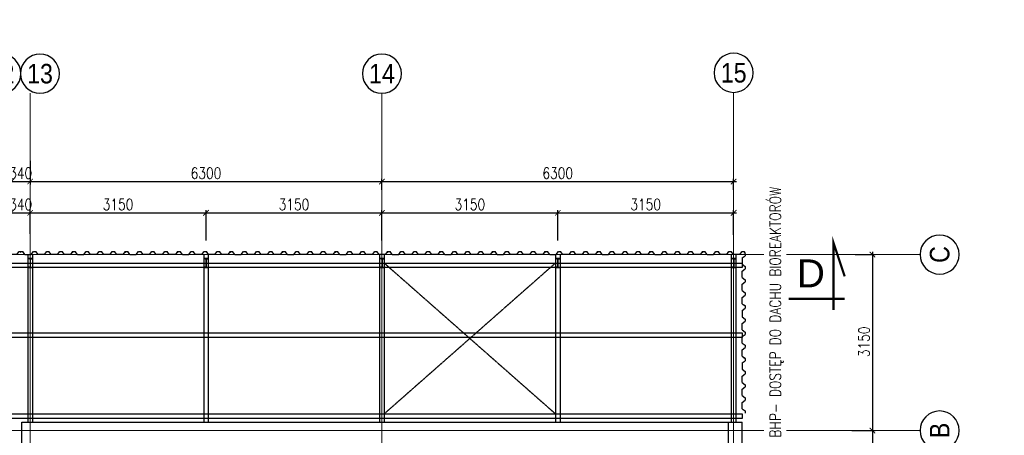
# Model space of a CAD drawing. Header units: millimetres. Extents: x -374129 to 1163271, y -112652 to 695637.
# Tile 11 of 256: x 57532 to 75168, y -86935 to -79495. Entities that reach past the tile are written whole.
import ezdxf
from ezdxf import colors
from ezdxf.entities.mleader import LeaderData, LeaderLine
from ezdxf.enums import TextEntityAlignment as Align
from ezdxf.math import Vec2, Vec3

# ---------------------------------------------------------------- set-up
doc = ezdxf.new("R2010")
doc.units = ezdxf.units.MM
doc.header["$PDMODE"] = 4
doc.linetypes.add('ACAD_ISO04W100', pattern=[30, 24, -3, 0, -3])
for name, color, linetype in [('KRT_fund', 3, 'Continuous'), ('KRT_opisy', 146, 'Continuous'), ('KRT_osie_budopis', 1, 'Continuous'), ('KRT_sciany', 2, 'Continuous'), ('KRT_stal', 4, 'Continuous'), ('KRT_wymiary_100', 4, 'Continuous')]:
    doc.layers.add(name, color=color, linetype=linetype)
doc.layers.add('KRT_osie', color=55, linetype='ACAD_ISO04W100', lineweight=18)
doc.styles.add('biuro 1', font='arial.ttf')
doc.styles.add('opis_W', font='arial.ttf')
doc.styles.add('WYMIAR', font='romans.shx', dxfattribs={"width": 0.8})
doc.dimstyles.new('KRT_1-100', dxfattribs={"dimscale": 100, "dimtxt": 2, "dimasz": 1, "dimexe": 0.5, "dimexo": 0, "dimgap": 0.5, "dimtad": 1, "dimdec": 1, "dimrnd": 0.1, "dimzin": 9, "dimdsep": 46, "dimtxsty": 'WYMIAR', "dimblk": 'ARCHTICK', "dimcen": 0.09, "dimdle": 0.5, "dimclrd": 1, "dimclre": 252, "dimclrt": 256, "dimadec": 0, "dimazin": 0, "dimtfac": 1, "dimtdec": 1, "dimtmove": 0, "dimatfit": 3, "dimfxl": 1, "dimtolj": 1, "dimtzin": 0, "dimarcsym": 0})

# ---------------------------------------------------------------- blocks, each defined once
blk = doc.blocks.new('opis_osi')
at = {"linetype": 'Continuous'}
for start, end in [(90, 180), (0, 90), (180, 270), (270, 0)]:
    blk.add_arc((0, -37.5), 35, start, end, dxfattribs=at)
at = {"color": 0, "linetype": 'Continuous', "style": 'biuro 1', "width": 0.85}
blk.add_attdef('AA', text='', height=35, dxfattribs=at).set_placement((0.1, -37.5), align=Align.MIDDLE_CENTER)
blk = doc.blocks.new('_ArchTick')
at = {"color": 0, "linetype": 'ByBlock', "const_width": 0.15}
blk.add_lwpolyline([(-0.5, -0.5), (0.5, 0.5)], dxfattribs=at)
blk = doc.blocks.new('*D274')
at = {"layer": 'Defpoints', "color": 0, "transparency": 16777216}
for p in [(72498, -83700), (72439, -86850), (72806, -86850)]:
    blk.add_point(p, dxfattribs=at)
at = {"layer": 'KRT_wymiary_100', "color": 252, "lineweight": -2, "transparency": 16777216}
for p, q in [((72498, -83700), (72856, -83700)), ((72439, -86850), (72856, -86850))]:
    blk.add_line(p, q, dxfattribs=at)
at = {"layer": 'KRT_wymiary_100', "color": 1, "lineweight": -2, "transparency": 16777216}
blk.add_line((72806, -83650), (72806, -86900), dxfattribs=at)
at = {"layer": 'KRT_wymiary_100', "color": 1, "lineweight": -2, "transparency": 16777216, "xscale": 100, "yscale": 100, "zscale": 100}
for p, rotation in [((72806, -83700), 90), ((72806, -86850), 270)]:
    blk.add_blockref('_ArchTick', p, dxfattribs=dict(at, rotation=rotation))
at = {"layer": 'KRT_wymiary_100', "transparency": 16777216, "insert": (72656, -85262), "char_height": 200, "attachment_point": 5, "rotation": 90, "style": 'WYMIAR'}
blk.add_mtext('\\A1;3150', dxfattribs=at)
blk = doc.blocks.new('*D275')
at = {"layer": 'Defpoints', "color": 0, "transparency": 16777216}
for p in [(72439, -86850), (72341, -100000), (72806, -100000)]:
    blk.add_point(p, dxfattribs=at)
at = {"layer": 'KRT_wymiary_100', "color": 252, "lineweight": -2, "transparency": 16777216}
for p, q in [((72439, -86850), (72856, -86850)), ((72341, -100000), (72856, -100000))]:
    blk.add_line(p, q, dxfattribs=at)
at = {"layer": 'KRT_wymiary_100', "color": 1, "lineweight": -2, "transparency": 16777216}
blk.add_line((72806, -86800), (72806, -100050), dxfattribs=at)
at = {"layer": 'KRT_wymiary_100', "color": 1, "lineweight": -2, "transparency": 16777216, "xscale": 100, "yscale": 100, "zscale": 100}
for p, rotation in [((72806, -86850), 90), ((72806, -100000), 270)]:
    blk.add_blockref('_ArchTick', p, dxfattribs=dict(at, rotation=rotation))
at = {"layer": 'KRT_wymiary_100', "transparency": 16777216, "insert": (72656, -93425), "char_height": 200, "attachment_point": 5, "rotation": 90, "style": 'WYMIAR'}
blk.add_mtext('\\A1;13150', dxfattribs=at)
blk = doc.blocks.new('*U5')
at = {"color": 0}
for p, q in [((30, 153), (0, 153)), ((30, 7), (0, 7)), ((38, 144), (38, 16)), ((43, 144), (43, 16)), ((52, 153), (82, 153)), ((52, 7), (82, 7))]:
    blk.add_line(p, q, dxfattribs=at)
for points in [[(82, 153), (82, 160), (0, 160), (0, 153)], [(0, 7), (0, 0), (82, 0), (82, 7)]]:
    blk.add_lwpolyline(points, dxfattribs=at)
for centre, start, end in [((30, 144), 0, 90), ((30, 16), 270, 0), ((52, 144), 90, 180), ((52, 16), 180, 270)]:
    blk.add_arc(centre, 9, start, end, dxfattribs=at)
blk = doc.blocks.new('*D222')
at = {"layer": 'Defpoints', "color": 0, "transparency": 16777216}
for p in [(64020, -82953), (60870, -83450), (64020, -83450)]:
    blk.add_point(p, dxfattribs=at)
at = {"layer": 'KRT_wymiary_100', "color": 1, "lineweight": -2, "transparency": 16777216}
blk.add_line((60820, -82953), (64070, -82953), dxfattribs=at)
at = {"layer": 'KRT_wymiary_100', "color": 252, "lineweight": -2, "transparency": 16777216}
for p, q in [((60870, -83450), (60870, -82903)), ((64020, -83450), (64020, -82903))]:
    blk.add_line(p, q, dxfattribs=at)
at = {"layer": 'KRT_wymiary_100', "color": 1, "lineweight": -2, "transparency": 16777216, "xscale": 100, "yscale": 100, "zscale": 100, "rotation": 180}
blk.add_blockref('_ArchTick', (60870, -82953), dxfattribs=at)
at = {"layer": 'KRT_wymiary_100', "color": 1, "lineweight": -2, "transparency": 16777216, "xscale": 100, "yscale": 100, "zscale": 100}
blk.add_blockref('_ArchTick', (64020, -82953), dxfattribs=at)
at = {"layer": 'KRT_wymiary_100', "transparency": 16777216, "insert": (62445, -82803), "char_height": 200, "attachment_point": 5, "style": 'WYMIAR'}
blk.add_mtext('\\A1;3150', dxfattribs=at)
blk = doc.blocks.new('*D223')
at = {"layer": 'Defpoints', "color": 0, "transparency": 16777216}
for p in [(67170, -82953), (64020, -83450), (67170, -83450)]:
    blk.add_point(p, dxfattribs=at)
at = {"layer": 'KRT_wymiary_100', "color": 1, "lineweight": -2, "transparency": 16777216}
blk.add_line((63970, -82953), (67220, -82953), dxfattribs=at)
at = {"layer": 'KRT_wymiary_100', "color": 252, "lineweight": -2, "transparency": 16777216}
for p, q in [((64020, -83450), (64020, -82903)), ((67170, -83450), (67170, -82903))]:
    blk.add_line(p, q, dxfattribs=at)
at = {"layer": 'KRT_wymiary_100', "color": 1, "lineweight": -2, "transparency": 16777216, "xscale": 100, "yscale": 100, "zscale": 100, "rotation": 180}
blk.add_blockref('_ArchTick', (64020, -82953), dxfattribs=at)
at = {"layer": 'KRT_wymiary_100', "color": 1, "lineweight": -2, "transparency": 16777216, "xscale": 100, "yscale": 100, "zscale": 100}
blk.add_blockref('_ArchTick', (67170, -82953), dxfattribs=at)
at = {"layer": 'KRT_wymiary_100', "transparency": 16777216, "insert": (65595, -82803), "char_height": 200, "attachment_point": 5, "style": 'WYMIAR'}
blk.add_mtext('\\A1;3150', dxfattribs=at)
blk = doc.blocks.new('*D224')
at = {"layer": 'Defpoints', "color": 0, "transparency": 16777216}
for p in [(70320, -82953), (70320, -83346), (67170, -83450)]:
    blk.add_point(p, dxfattribs=at)
at = {"layer": 'KRT_wymiary_100', "color": 1, "lineweight": -2, "transparency": 16777216}
blk.add_line((67120, -82953), (70370, -82953), dxfattribs=at)
at = {"layer": 'KRT_wymiary_100', "color": 252, "lineweight": -2, "transparency": 16777216}
for p, q in [((67170, -83450), (67170, -82903)), ((70320, -83346), (70320, -82903))]:
    blk.add_line(p, q, dxfattribs=at)
at = {"layer": 'KRT_wymiary_100', "color": 1, "lineweight": -2, "transparency": 16777216, "xscale": 100, "yscale": 100, "zscale": 100, "rotation": 180}
blk.add_blockref('_ArchTick', (67170, -82953), dxfattribs=at)
at = {"layer": 'KRT_wymiary_100', "color": 1, "lineweight": -2, "transparency": 16777216, "xscale": 100, "yscale": 100, "zscale": 100}
blk.add_blockref('_ArchTick', (70320, -82953), dxfattribs=at)
at = {"layer": 'KRT_wymiary_100', "transparency": 16777216, "insert": (68745, -82803), "char_height": 200, "attachment_point": 5, "style": 'WYMIAR'}
blk.add_mtext('\\A1;3150', dxfattribs=at)
blk = doc.blocks.new('*D229')
at = {"layer": 'Defpoints', "color": 0, "transparency": 16777216}
for p in [(57720, -82953), (57380, -83331), (57720, -83331)]:
    blk.add_point(p, dxfattribs=at)
at = {"layer": 'KRT_wymiary_100', "color": 1, "lineweight": -2, "transparency": 16777216}
blk.add_line((57330, -82953), (57770, -82953), dxfattribs=at)
at = {"layer": 'KRT_wymiary_100', "color": 252, "lineweight": -2, "transparency": 16777216}
for p, q in [((57380, -83331), (57380, -82903)), ((57720, -83331), (57720, -82903))]:
    blk.add_line(p, q, dxfattribs=at)
at = {"layer": 'KRT_wymiary_100', "color": 1, "lineweight": -2, "transparency": 16777216, "xscale": 100, "yscale": 100, "zscale": 100, "rotation": 180}
blk.add_blockref('_ArchTick', (57380, -82953), dxfattribs=at)
at = {"layer": 'KRT_wymiary_100', "color": 1, "lineweight": -2, "transparency": 16777216, "xscale": 100, "yscale": 100, "zscale": 100}
blk.add_blockref('_ArchTick', (57720, -82953), dxfattribs=at)
at = {"layer": 'KRT_wymiary_100', "transparency": 16777216, "insert": (57550, -82803), "char_height": 200, "attachment_point": 5, "style": 'WYMIAR'}
blk.add_mtext('\\A1;340', dxfattribs=at)
blk = doc.blocks.new('*D230')
at = {"layer": 'Defpoints', "color": 0, "transparency": 16777216}
for p in [(60870, -82953), (57720, -83331), (60870, -83331)]:
    blk.add_point(p, dxfattribs=at)
at = {"layer": 'KRT_wymiary_100', "color": 1, "lineweight": -2, "transparency": 16777216}
blk.add_line((57670, -82953), (60920, -82953), dxfattribs=at)
at = {"layer": 'KRT_wymiary_100', "color": 252, "lineweight": -2, "transparency": 16777216}
for p, q in [((57720, -83331), (57720, -82903)), ((60870, -83331), (60870, -82903))]:
    blk.add_line(p, q, dxfattribs=at)
at = {"layer": 'KRT_wymiary_100', "color": 1, "lineweight": -2, "transparency": 16777216, "xscale": 100, "yscale": 100, "zscale": 100, "rotation": 180}
blk.add_blockref('_ArchTick', (57720, -82953), dxfattribs=at)
at = {"layer": 'KRT_wymiary_100', "color": 1, "lineweight": -2, "transparency": 16777216, "xscale": 100, "yscale": 100, "zscale": 100}
blk.add_blockref('_ArchTick', (60870, -82953), dxfattribs=at)
at = {"layer": 'KRT_wymiary_100', "transparency": 16777216, "insert": (59295, -82803), "char_height": 200, "attachment_point": 5, "style": 'WYMIAR'}
blk.add_mtext('\\A1;3150', dxfattribs=at)
blk = doc.blocks.new('*D236')
at = {"layer": 'Defpoints', "color": 0, "transparency": 16777216}
for p in [(57720, -82020), (57380, -82501), (57720, -82393)]:
    blk.add_point(p, dxfattribs=at)
at = {"layer": 'KRT_wymiary_100', "color": 252, "lineweight": -2, "transparency": 16777216}
for p, q in [((57720, -82020), (57720, -82443)), ((57380, -82501), (57380, -82343))]:
    blk.add_line(p, q, dxfattribs=at)
at = {"layer": 'KRT_wymiary_100', "color": 1, "lineweight": -2, "transparency": 16777216}
blk.add_line((57330, -82393), (57770, -82393), dxfattribs=at)
at = {"layer": 'KRT_wymiary_100', "color": 1, "lineweight": -2, "transparency": 16777216, "xscale": 100, "yscale": 100, "zscale": 100, "rotation": 180}
blk.add_blockref('_ArchTick', (57380, -82393), dxfattribs=at)
at = {"layer": 'KRT_wymiary_100', "color": 1, "lineweight": -2, "transparency": 16777216, "xscale": 100, "yscale": 100, "zscale": 100}
blk.add_blockref('_ArchTick', (57720, -82393), dxfattribs=at)
at = {"layer": 'KRT_wymiary_100', "transparency": 16777216, "insert": (57550, -82243), "char_height": 200, "attachment_point": 5, "style": 'WYMIAR'}
blk.add_mtext('\\A1;340', dxfattribs=at)
blk = doc.blocks.new('*D237')
at = {"layer": 'Defpoints', "color": 0, "transparency": 16777216}
for p in [(57720, -82020), (64020, -82393), (64020, -82543)]:
    blk.add_point(p, dxfattribs=at)
at = {"layer": 'KRT_wymiary_100', "color": 252, "lineweight": -2, "transparency": 16777216}
for p, q in [((57720, -82020), (57720, -82443)), ((64020, -82543), (64020, -82343))]:
    blk.add_line(p, q, dxfattribs=at)
at = {"layer": 'KRT_wymiary_100', "color": 1, "lineweight": -2, "transparency": 16777216}
blk.add_line((57670, -82393), (64070, -82393), dxfattribs=at)
at = {"layer": 'KRT_wymiary_100', "color": 1, "lineweight": -2, "transparency": 16777216, "xscale": 100, "yscale": 100, "zscale": 100, "rotation": 180}
blk.add_blockref('_ArchTick', (57720, -82393), dxfattribs=at)
at = {"layer": 'KRT_wymiary_100', "color": 1, "lineweight": -2, "transparency": 16777216, "xscale": 100, "yscale": 100, "zscale": 100}
blk.add_blockref('_ArchTick', (64020, -82393), dxfattribs=at)
at = {"layer": 'KRT_wymiary_100', "transparency": 16777216, "insert": (60870, -82243), "char_height": 200, "attachment_point": 5, "style": 'WYMIAR'}
blk.add_mtext('\\A1;6300', dxfattribs=at)
blk = doc.blocks.new('*D238')
at = {"layer": 'Defpoints', "color": 0, "transparency": 16777216}
for p in [(70320, -82393), (64020, -82543), (70320, -82543)]:
    blk.add_point(p, dxfattribs=at)
at = {"layer": 'KRT_wymiary_100', "color": 252, "lineweight": -2, "transparency": 16777216}
for p, q in [((64020, -82543), (64020, -82343)), ((70320, -82543), (70320, -82343))]:
    blk.add_line(p, q, dxfattribs=at)
at = {"layer": 'KRT_wymiary_100', "color": 1, "lineweight": -2, "transparency": 16777216}
blk.add_line((63970, -82393), (70370, -82393), dxfattribs=at)
at = {"layer": 'KRT_wymiary_100', "color": 1, "lineweight": -2, "transparency": 16777216, "xscale": 100, "yscale": 100, "zscale": 100, "rotation": 180}
blk.add_blockref('_ArchTick', (64020, -82393), dxfattribs=at)
at = {"layer": 'KRT_wymiary_100', "color": 1, "lineweight": -2, "transparency": 16777216, "xscale": 100, "yscale": 100, "zscale": 100}
blk.add_blockref('_ArchTick', (70320, -82393), dxfattribs=at)
at = {"layer": 'KRT_wymiary_100', "transparency": 16777216, "insert": (67170, -82243), "char_height": 200, "attachment_point": 5, "style": 'WYMIAR'}
blk.add_mtext('\\A1;6300', dxfattribs=at)
blk = doc.blocks.new('TR55')
at = {"color": 0}
for p, q in [((-980, 0), (-992, -16)), ((-980, 0), (-940, 0)), ((-900, -55), (-940, 0)), ((-786, -55), (-745, 0)), ((-745, 0), (-705, 0)), ((-664, -55), (-705, 0)), ((-550, -55), (-510, 0)), ((-510, 0), (-470, 0)), ((-430, -55), (-470, 0)), ((-316, -55), (-275, 0)), ((-275, 0), (-235, 0)), ((-194, -55), (-235, 0)), ((-80, -55), (-40, 0)), ((-40, 0), (0, 0)), ((-900, -55), (-786, -55)), ((-550, -55), (-664, -55)), ((-316, -55), (-430, -55)), ((-80, -55), (-194, -55))]:
    blk.add_line(p, q, dxfattribs=at)
blk = doc.blocks.new('przek')
at = {"const_width": 0.4}
for points in [[(-2, 4), (0, 10), (0, -2)], [(8, 0), (-2, 0)]]:
    blk.add_lwpolyline(points, dxfattribs=at)
at = {"style": 'opis_W'}
blk.add_attdef('A', text='', height=5, dxfattribs=at).set_placement((4.06, 4.56), align=Align.MIDDLE)

msp = doc.modelspace()

# ---------------------------------------------------------------- linework, layer by layer
at = {"color": 252}
for p, q in [((69766.34, -83645), (69754.48, -83661.1)), ((69766.34, -83645), (69806.34, -83645)), ((69846.84, -83700), (69806.34, -83645)), ((69846.84, -83700), (69960.84, -83700)), ((69960.84, -83700), (70001.34, -83645)), ((70001.34, -83645), (70041.34, -83645)), ((70081.84, -83700), (70041.34, -83645)), ((70195.84, -83700), (70081.84, -83700)), ((70195.84, -83700), (70236.34, -83645)), ((70236.34, -83645), (70276.34, -83645)), ((70316.84, -83700), (70276.34, -83645)), ((70430.84, -83700), (70316.84, -83700)), ((70430.84, -83700), (70471.34, -83645)), ((70471.34, -83645), (70511.34, -83645)), ((70525, -83663.56), (70511.34, -83645))]:
    msp.add_line(p, q, dxfattribs=at)
at = {"layer": 'KRT_fund', "color": 1, "linetype": 'ACAD_ISO04W100', "ltscale": 0.2}
for p, q in [((67128, -86551.76), (64060, -83851.76)), ((64060, -86551.76), (67128, -83851.76))]:
    msp.add_line(p, q, dxfattribs=at)
at = {"layer": 'KRT_fund', "color": 1}
for points in [[(-125, -83851.76), (70470, -83851.76), (70470, -83933.76), (-125, -83933.76)], [(-125, -85101.76), (70470, -85101.76), (70470, -85183.76), (-125, -85183.76)], [(-125, -86551.76), (70470, -86551.76), (70470, -86633.76), (-125, -86633.76)]]:
    msp.add_lwpolyline(points, dxfattribs=at)
at = {"layer": 'KRT_osie', "ltscale": 0.5}
for p, q in [((57720, -80811.36), (57720, -101295)), ((64020, -80811.36), (64020, -101295)), ((70320, -80811.36), (70320, -101295)), ((-5554.82, -83700), (73659.31, -83700)), ((-5554.82, -86850), (73659.31, -86850))]:
    msp.add_line(p, q, dxfattribs=at)
at = {"layer": 'KRT_sciany'}
for p, q in [((57570, -86700), (70470, -86700)), ((57570, -100000), (57570, -86700)), ((70230, -99760), (70230, -86700)), ((70470, -100000), (70470, -86700))]:
    msp.add_line(p, q, dxfattribs=at)
at = {"layer": 'KRT_stal'}
for p, q in [((57678, -83700), (57678, -86700)), ((57760, -83700), (57760, -86700)), ((60828, -83700), (60828, -86700)), ((60910, -83700), (60910, -86700)), ((63978, -83700), (63978, -86700)), ((64060, -83700), (64060, -86700)), ((67128, -83700), (67128, -86700)), ((67210, -83700), (67210, -86700)), ((70278, -83700), (70278, -86700)), ((70360, -83700), (70360, -86700))]:
    msp.add_line(p, q, dxfattribs=at)

# ---------------------------------------------------------------- block references
at = {"color": 252}
for p in [(57561.34, -83645), (58526.34, -83645), (59466.34, -83645), (60406.34, -83645), (61346.34, -83645), (62286.34, -83645), (63226.34, -83645), (64166.34, -83645), (65106.34, -83645), (66046.34, -83645), (66986.34, -83645), (67926.34, -83645), (68866.34, -83645), (69806.34, -83645)]:
    msp.add_blockref('TR55', p, dxfattribs=at)
at = {"color": 252, "rotation": 270}
for p in [(70525, -84659.65), (70525, -85599.65), (70525, -86539.65)]:
    msp.add_blockref('TR55', p, dxfattribs=at)
at = {"layer": 'KRT_opisy'}
ref = msp.add_blockref('przek', (72108.49, -84491.61), dxfattribs=dict(at, xscale=-100, yscale=100, zscale=50))
ref.add_attrib('A', 'D', dxfattribs={"layer": '0', "height": 500, "style": 'opis_W'}).set_placement((71702.34, -84036.09), align=Align.MIDDLE)
at = {"layer": 'KRT_osie_budopis', "color": 3, "xscale": 10, "yscale": 10, "zscale": 10}
for p, values in [((57205, -80086.36), {'AA': '12'}), ((57895, -80086.36), {'AA': '13'}), ((64020, -80086.36), {'AA': '14'}), ((70320, -80070.89), {'AA': '15'})]:
    msp.add_blockref('opis_osi', p, dxfattribs=at).add_auto_attribs(values)
at = {"layer": 'KRT_osie_budopis', "color": 3, "xscale": 10, "yscale": 10, "zscale": 10, "rotation": 90.00000000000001}
for p, values in [((73634.31, -83700), {'AA': 'C'}), ((73634.31, -86850), {'AA': 'B'})]:
    msp.add_blockref('opis_osi', p, dxfattribs=at).add_auto_attribs(values)
at = {"layer": 'KRT_stal', "color": 7}
for p in [(57679, -83930), (60829, -83930), (63979, -83930), (67129, -83930), (70279, -83930)]:
    msp.add_blockref('*U5', p, dxfattribs=at)

# ---------------------------------------------------------------- dimensions: what is measured, and where the dimension line sits
at = {"layer": 'KRT_wymiary_100'}
for base, p1, p2, picture, middle in [((57720, -82393.09), (57380, -82501.5), (57720, -82019.65), '*D236', (57550, -82393.09)), ((57720, -82952.92), (57380, -83331.42), (57720, -83331.42), '*D229', (57550, -82952.92))]:
    dim = msp.add_linear_dim(base=base, p1=p1, p2=p2, dimstyle='KRT_1-100', override={"dimtmove": 1}, dxfattribs=at)
    dim.commit()
    dim.dimension.update_dxf_attribs({"geometry": picture, "text_midpoint": middle, "dimtype": 160})
for base, p1, p2, picture, middle in [((64020, -82393.09), (57720, -82019.65), (64020, -82543.37), '*D237', (60870, -82243.09)), ((70320, -82393.09), (64020, -82543.37), (70320, -82543.37), '*D238', (67170, -82243.09)), ((60870, -82952.92), (57720, -83331.42), (60870, -83331.42), '*D230', (59295, -82802.92)), ((64020, -82952.92), (60870, -83450), (64020, -83450), '*D222', (62445, -82802.92)), ((67170, -82952.92), (64020, -83450), (67170, -83450), '*D223', (65595, -82802.92)), ((70320, -82952.92), (67170, -83450), (70320, -83346.47), '*D224', (68745, -82802.92))]:
    dim = msp.add_linear_dim(base=base, p1=p1, p2=p2, dimstyle='KRT_1-100', override={"dimtmove": 1}, dxfattribs=at)
    dim.commit()
    dim.dimension.update_dxf_attribs({"geometry": picture, "text_midpoint": middle})
at = {"layer": 'KRT_wymiary_100', "color": 0}
dim = msp.add_linear_dim(base=(72806.01, -86850), p1=(72497.72, -83700), p2=(72439.09, -86850), angle=90, dimstyle='KRT_1-100', dxfattribs=at)
dim.commit()
dim.dimension.update_dxf_attribs({"geometry": '*D274', "text_midpoint": (72806.01, -85262.5), "dimtype": 160})
dim = msp.add_linear_dim(base=(72806.01, -100000), p1=(72439.09, -86850), p2=(72341.36, -100000), angle=90, dimstyle='KRT_1-100', dxfattribs=at)
dim.commit()
dim.dimension.update_dxf_attribs({"geometry": '*D275', "text_midpoint": (72656.01, -93425)})

# ---------------------------------------------------------------- leaders
at = {"layer": 'KRT_opisy', "color": 1}
ml = msp.add_multileader_mtext('Standard', dxfattribs=at)
ml.set_content('\\C54;POZ.3.0 BLACHA TRAPEZOWA {\\H0.8x;\\C6;\\P}\\C6;TR50.260.1038 gr.0,6 NEGATYW, BALEXMETAL ', style='WYMIAR')
ml.set_leader_properties()
ml.build(insert=Vec2(0, 0))
ml.multileader.update_dxf_attribs({"dogleg_length": 0.36, "arrow_head_size": 200, "scale": 100})
ctx = ml.context
ctx.base_point, ctx.scale, ctx.char_height, ctx.arrow_head_size, ctx.landing_gap_size, ctx.plane_origin = Vec3(3345.48, -81230.56), 100, 180, 200, 9, Vec3(-29844.14, -167783.37)
notes = []
notes.append((ctx, [(0, (1, 1, 0), (3097.94, -81230.56), (1, 0), 247.54, [(1, [(2685.75, -84250.44)], 0, [])])]))
ctx.mtext.insert, ctx.mtext.width, ctx.mtext.defined_height, ctx.mtext.flow_direction = Vec3(3354.48, -81110.56), 5639.0794, 1400.46, 5
ml = msp.add_multileader_mtext('Standard', dxfattribs=at)
ml.set_content('\\C54;POZ.3.1 SŁUP STALOWY IPE160', style='WYMIAR')
ml.set_leader_properties()
ml.build(insert=Vec2(0, 0))
ml.multileader.update_dxf_attribs({"dogleg_length": 0.36, "arrow_head_size": 200, "scale": 100})
ctx = ml.context
ctx.base_point, ctx.scale, ctx.char_height, ctx.arrow_head_size, ctx.landing_gap_size, ctx.plane_origin = Vec3(10688.97, -81326.98), 100, 180, 200, 9, Vec3(-24804.87, -163215.68)
notes.append((ctx, [(0, (1, 1, 0), (10652.97, -81326.98), (1, 0), 36, [(1, [(9490, -83760)], 0, [])])]))
ctx.mtext.insert, ctx.mtext.width, ctx.mtext.defined_height, ctx.mtext.flow_direction = Vec3(10697.97, -81236.98), 2657.9479, 1300.46, 5
for ctx, leaders in notes:
    for number, flags, end, landing, length, lines in leaders:
        leader = LeaderData()
        leader.index, (leader.has_last_leader_line, leader.has_dogleg_vector, leader.attachment_direction) = number, flags
        leader.last_leader_point, leader.dogleg_vector, leader.dogleg_length = Vec3(end), Vec3(landing), length
        for number, points, colour, breaks in lines:
            line = LeaderLine()
            line.index, line.vertices, line.color, line.breaks = number, Vec3.list(points), colors.encode_raw_color(colour), breaks
            leader.lines.append(line)
        ctx.leaders.append(leader)

# ---------------------------------------------------------------- next in the draw order: leaders
ml = msp.add_multileader_mtext('Standard', dxfattribs=at)
ml.set_content('\\C54;DRABINA TECHNICZNA WRAZ Z MOCOWANIEM I ZABEZPIECZENIEM WEJŚCIA WZGODNIE Z OBOWIĄZUJĄCYMI PRZEPISAMI BHP- DOSTĘP DO DACHU BIOREAKTORÓW ', style='WYMIAR')
ml.set_leader_properties(color=256)
ml.build(insert=Vec2(0, 0))
ml.multileader.update_dxf_attribs({"text_right_attachment_type": 6, "dogleg_length": 0.36, "arrow_head_size": 200, "scale": 100})
ctx = ml.context
ctx.base_point, ctx.scale, ctx.char_height, ctx.arrow_head_size, ctx.landing_gap_size, ctx.plane_origin, ctx.plane_x_axis, ctx.plane_y_axis = Vec3(71065.93, -99665.24), 100, 200, 200, 9, Vec3(161769.66, -115314.77), Vec3(0, 1), Vec3(-1, 0)
ctx.right_attachment = 6
notes = []
notes.append((ctx, [(0, (1, 1, 0), (71205.93, -94216.95), (0, -1), 36, [(1, [(71035.28, -93350)], 0, [])])]))
ctx.mtext.insert, ctx.mtext.text_direction, ctx.mtext.width, ctx.mtext.defined_height, ctx.mtext.flow_direction = Vec3(70965.93, -99656.24), Vec3(0, 1), 5396.6943, 1534.23, 5
ctx.mtext.has_bg_fill, ctx.mtext.bg_color, ctx.mtext.bg_scale_factor, ctx.mtext.bg_transparency, ctx.mtext.use_window_bg_color = 1, -1027028792, 1.5, 0, 1
for ctx, leaders in notes:
    for number, flags, end, landing, length, lines in leaders:
        leader = LeaderData()
        leader.index, (leader.has_last_leader_line, leader.has_dogleg_vector, leader.attachment_direction) = number, flags
        leader.last_leader_point, leader.dogleg_vector, leader.dogleg_length = Vec3(end), Vec3(landing), length
        for number, points, colour, breaks in lines:
            line = LeaderLine()
            line.index, line.vertices, line.color, line.breaks = number, Vec3.list(points), colors.encode_raw_color(colour), breaks
            leader.lines.append(line)
        ctx.leaders.append(leader)

doc.saveas('drawing.dxf')
